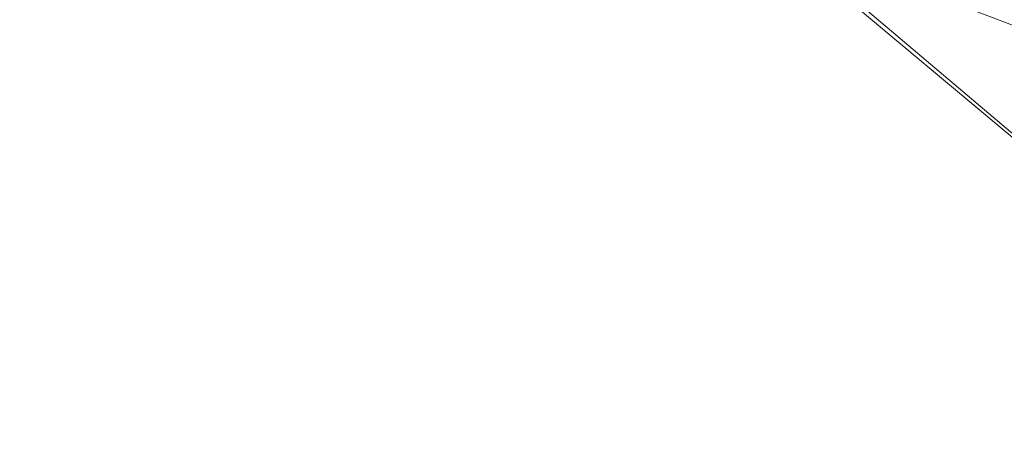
# Model space of a CAD drawing. Header units: metres. Extents: x 92810 to 93633, y 464687 to 465459.
# Tile 25 of 256: x 93125.86 to 93132.29, y 464760.86 to 464763.53. Entities that reach past the tile are written whole.
import ezdxf

# ---------------------------------------------------------------- set-up
doc = ezdxf.new("R2010")
doc.units = ezdxf.units.M
for name, color, linetype, lineweight, transparency in [('B-OI-KL-DATA_KPN-G', 90, 'SI_B_DATA_KPN', 18, 0.4), ('B-OI-KL-ET_MS_LIANDER-G', 130, 'SI_B_ET_MS_LIANDER', 18, 0.4), ('B-OI-KL-GAS_LD_LIANDER-G', 30, 'SI_B_GAS_LD_LIANDER', 18, 0.4)]:
    doc.layers.add(name, color=color, linetype=linetype, lineweight=lineweight, transparency=transparency)
doc.styles.get("Standard").update_dxf_attribs({"font": 'isocp.shx'})
doc.linetypes.add('SI_B_DATA_KPN', pattern='A,5,-2,["KPN",Standard,S=1.5,R=0,X=-0.51,Y=-0.75],-8', length=15)
doc.linetypes.add('SI_B_ET_MS_LIANDER', pattern='A,5,-2,["LI-MS",Standard,S=1.5,R=0,X=-0.51,Y=-0.75],-10', length=17)
doc.linetypes.add('SI_B_GAS_LD_LIANDER', pattern='A,5,-2,["LI-G-LD",Standard,S=1.5,R=0,X=-0.51,Y=-0.75],-11', length=18)

msp = doc.modelspace()

# ---------------------------------------------------------------- linework, layer by layer
at = {"layer": 'B-OI-KL-DATA_KPN-G', "flags": 128}
msp.add_lwpolyline([(93112.5357, 464779.5357), (93112.6071, 464779.25), (93112.8214, 464779.0357), (93127.8214, 464766.6071), (93130.3929, 464764.3929), (93134.3214, 464761.1071)], dxfattribs=at)
at = {"layer": 'B-OI-KL-ET_MS_LIANDER-G', "flags": 128}
msp.add_lwpolyline([(93131.6786, 464763.75), (93133.1786, 464763.1786), (93133.3929, 464763.1786), (93133.4643, 464763.25)], dxfattribs=at)
at = {"layer": 'B-OI-KL-GAS_LD_LIANDER-G', "flags": 128}
msp.add_lwpolyline([(93115.25, 464777.3929), (93115.25, 464777.25), (93138.4643, 464757.6071), (93138.4643, 464757.4643), (93138.75, 464757.4643)], dxfattribs=at)

doc.saveas('drawing.dxf')
